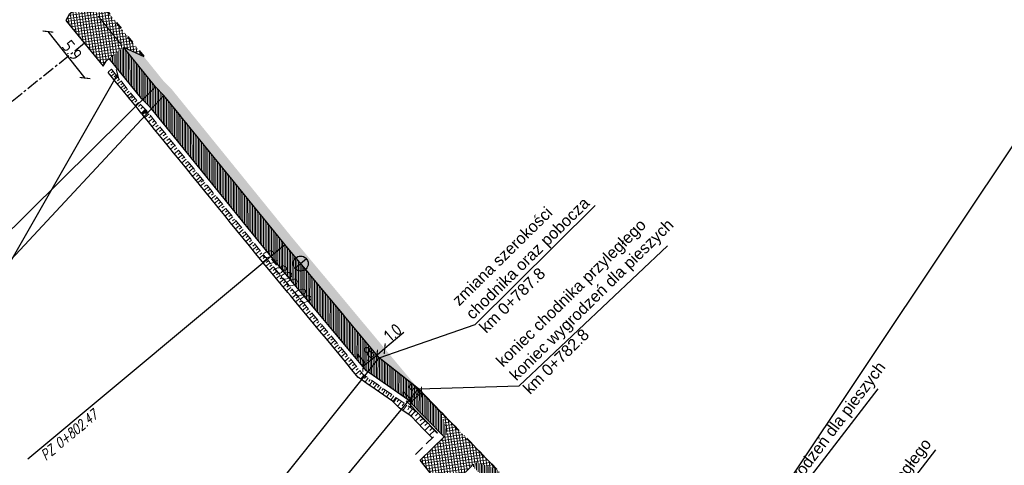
# Model space of a CAD drawing. Header units: metres. Extents: x 8431043 to 8456388, y 5766167 to 5771876.
# Tile 9 of 26: x 8433736 to 8433835, y 5770471 to 5770516. Entities that reach past the tile are written whole.
import ezdxf

# ---------------------------------------------------------------- set-up
doc = ezdxf.new("R2010")
doc.units = ezdxf.units.M
for name, pattern in [('4011', [6, 4, -2]), ('ACAD_ISO03W100', [30, 12, -18]), ('ACAD_ISO10W100', [18, 12, -3, 0, -3]), ('CENTER', [2, 1.25, -0.25, 0.25, -0.25]), ('CIĄGŁA', [0])]:
    doc.linetypes.add(name, pattern=pattern)
for name, color, linetype, lineweight in [('_OPISY', 7, 'Continuous', 25), ('brud', 255, 'CIĄGŁA', 30), ('hatch kostka', 210, 'Continuous', 9), ('kreskowanie skarp', 250, 'Continuous', 15), ('U12-a', 244, 'bariery + zagosp pasa dzielącego$0$FENCELINE2', 35), ('WYMIARY', 253, 'Continuous', 13), ('Zalacznik_3_Rowy DW837|Zalacznik_3_Rowy DW837|zdi pobocze', 250, '4011', 18), ('zdi krawężnik', 253, 'Continuous', 40), ('zdi krawężnik na trapezowy', 253, 'ACAD_ISO03W100', 40), ('zdi_obrzeze chodnikowe 8x30', 6, 'Continuous', 30)]:
    doc.layers.add(name, color=color, linetype=linetype, lineweight=lineweight)
for name, color, linetype in [('C-DROGI-SYTUACJA', 7, 'Continuous'), ('C-DROGI-SYTUACJA-ETYKIETY', 1, 'Continuous'), ('DRO_Podzespół', 7, 'Continuous'), ('S-5_opis_hektometr', 20, 'Continuous'), ('S-5_opis_pkt_geometrycznych', 20, 'Continuous'), ('S-5_opis_Zjazd_ist_L', 7, 'Continuous')]:
    doc.layers.add(name, color=color, linetype=linetype)
doc.layers.add('hatch zdi chodniki', color=7, linetype='Continuous', lineweight=0, true_color=0x8345ba)
doc.styles.add('! rom po 1.8mm', font='romans.shx', dxfattribs={"width": 0.75, "oblique": 15})
doc.styles.add('! romans poch 1.8 mm szer 1', font='romans.shx', dxfattribs={"oblique": 15, "height": 1.8})
doc.styles.add('ISOCP', font='geniso.shx')
doc.styles.add('własny_500', font='isocp.shx', dxfattribs={"width": 0.9, "height": 1.2})
doc.linetypes.add('bariery + zagosp pasa dzielącego$0$FENCELINE2', pattern='A,0.25,-0.1,[132,ltypeshp.shx,S=0.1,R=0,X=-0.1,Y=0],-0.1,1', length=1.45)
doc.dimstyles.new('kopia własny 500', dxfattribs={"dimtxt": 1.2, "dimasz": 0.8, "dimexe": 0.1795, "dimexo": 0.0625, "dimgap": 0.09, "dimtad": 3, "dimdec": 1, "dimzin": 0, "dimdsep": 46, "dimtxsty": 'własny_500', "dimblk": 'ARCHTICK', "dimcen": 0.09, "dimaunit": 2, "dimadec": 4, "dimazin": 0, "dimtfac": 1, "dimtdec": 1, "dimtofl": 0, "dimtmove": 2, "dimatfit": 3, "dimldrblk": 'ARCHTICK', "dimfxl": 1, "dimtolj": 1, "dimtzin": 0, "dimarcsym": 0})
pattern_1 = [(8.367146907, (0, 0), (-0.041581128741, 0.282708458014), []), (98.367146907, (0, 0), (-0.282708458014, -0.041581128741), [])]

# ---------------------------------------------------------------- blocks, each defined once
blk = doc.blocks.new('_ARCHTICK')
at = {"color": 0, "linetype": 'ByBlock', "const_width": 0.15}
blk.add_lwpolyline([(-0.5, -0.5), (0.5, 0.5)], dxfattribs=at)
blk = doc.blocks.new('*D61')
at = {"layer": 'Defpoints', "color": 0, "transparency": 16777216}
for p in [(8433776.22, 5770478.9), (8433775.146, 5770477.853), (8433775.449, 5770477.543)]:
    blk.add_point(p, dxfattribs=at)
at = {"layer": 'WYMIARY', "color": 0, "lineweight": -2, "transparency": 16777216}
blk.add_line((8433776.522, 5770478.59), (8433775.449, 5770477.543), dxfattribs=at)
at = {"layer": 'WYMIARY', "color": 0, "lineweight": -2, "transparency": 16777216, "xscale": 0.75, "yscale": 0.75, "zscale": 0.75}
for p, rotation in [((8433776.522, 5770478.59), 44.2914742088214), ((8433775.449, 5770477.543), 224.2914742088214)]:
    blk.add_blockref('_ARCHTICK', p, dxfattribs=dict(at, rotation=rotation))
at = {"layer": 'WYMIARY', "color": 0, "transparency": 16777216, "insert": (8433775.486, 5770478.578), "char_height": 1.25, "attachment_point": 5, "rotation": 44.29147, "style": 'ISOCP'}
blk.add_mtext('\\A1;1.5', dxfattribs=at)
blk = doc.blocks.new('*D68')
at = {"layer": 'Defpoints', "color": 0, "transparency": 16777216}
for p in [(8433772.881, 5770482.903), (8433772.088, 5770482.293), (8433772.113, 5770482.263)]:
    blk.add_point(p, dxfattribs=at)
at = {"layer": 'WYMIARY', "color": 0, "lineweight": -2, "transparency": 16777216}
for p, q in [((8433774.776, 5770484.535), (8433772.856, 5770482.934)), ((8433772.856, 5770482.934), (8433772.088, 5770482.293))]:
    blk.add_line(p, q, dxfattribs=at)
at = {"layer": 'WYMIARY', "color": 0, "lineweight": -2, "transparency": 16777216, "xscale": 0.75, "yscale": 0.75, "zscale": 0.75}
for p, rotation in [((8433772.088, 5770482.293), 219.8280165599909), ((8433772.856, 5770482.934), 39.82801655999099)]:
    blk.add_blockref('_ARCHTICK', p, dxfattribs=dict(at, rotation=rotation))
at = {"layer": 'WYMIARY', "color": 0, "transparency": 16777216, "insert": (8433773.673, 5770484.546), "char_height": 1.25, "attachment_point": 5, "rotation": 39.82802, "style": 'ISOCP'}
blk.add_mtext('\\A1;1.0', dxfattribs=at)
blk = doc.blocks.new('*D69')
at = {"layer": 'Defpoints', "color": 0, "transparency": 16777216}
for p in [(8433772.113, 5770482.263), (8433770.706, 5770481.14), (8433770.706, 5770481.14)]:
    blk.add_point(p, dxfattribs=at)
at = {"layer": 'WYMIARY', "color": 0, "lineweight": -2, "transparency": 16777216}
blk.add_line((8433772.088, 5770482.293), (8433770.706, 5770481.14), dxfattribs=at)
at = {"layer": 'WYMIARY', "color": 0, "lineweight": -2, "transparency": 16777216, "xscale": 0.75, "yscale": 0.75, "zscale": 0.75}
for p, rotation in [((8433772.088, 5770482.293), 39.82801655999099), ((8433770.706, 5770481.14), 219.8280165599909)]:
    blk.add_blockref('_ARCHTICK', p, dxfattribs=dict(at, rotation=rotation))
at = {"layer": 'WYMIARY', "color": 0, "transparency": 16777216, "insert": (8433770.939, 5770482.266), "char_height": 1.25, "attachment_point": 5, "rotation": 39.82802, "style": 'ISOCP'}
blk.add_mtext('\\A1;1.8', dxfattribs=at)
blk = doc.blocks.new('*D74')
at = {"layer": 'Defpoints', "color": 0, "transparency": 16777216}
for p in [(8434749.828, 5771876.32), (8434750.943, 5771875.576), (8432377.706, 5768319.94)]:
    blk.add_point(p, dxfattribs=at)
at = {"layer": 'WYMIARY', "color": 0, "lineweight": -2, "transparency": 16777216}
blk.add_line((8432378.821, 5768319.196), (8434750.943, 5771875.576), dxfattribs=at)
at = {"layer": 'WYMIARY', "color": 0, "lineweight": -2, "transparency": 16777216, "xscale": 0.75, "yscale": 0.75, "zscale": 0.75}
for p, rotation in [((8434750.943, 5771875.576), 56.2965312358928), ((8432378.821, 5768319.196), 236.2965312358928)]:
    blk.add_blockref('_ARCHTICK', p, dxfattribs=dict(at, rotation=rotation))
at = {"layer": 'WYMIARY', "color": 0, "transparency": 16777216, "insert": (8433564.287, 5770097.783), "char_height": 1.25, "attachment_point": 5, "rotation": 56.29653, "style": 'ISOCP'}
blk.add_mtext('\\A1;4274.9', dxfattribs=at)
blk = doc.blocks.new('*D79')
at = {"layer": 'Defpoints', "color": 0, "transparency": 16777216}
for p in [(8433744.732, 5770511.15), (8433746.186, 5770510.317), (8432489.597, 5768319.94)]:
    blk.add_point(p, dxfattribs=at)
at = {"layer": 'WYMIARY', "color": 0, "lineweight": -2, "transparency": 16777216}
blk.add_line((8432491.051, 5768319.107), (8433746.186, 5770510.317), dxfattribs=at)
at = {"layer": 'WYMIARY', "color": 0, "lineweight": -2, "transparency": 16777216, "xscale": 0.75, "yscale": 0.75, "zscale": 0.75}
for p, rotation in [((8433746.186, 5770510.317), 60.19574053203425), ((8432491.051, 5768319.107), 240.1957405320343)]:
    blk.add_blockref('_ARCHTICK', p, dxfattribs=dict(at, rotation=rotation))
at = {"layer": 'WYMIARY', "color": 0, "transparency": 16777216, "insert": (8433117.998, 5769415.068), "char_height": 1.25, "attachment_point": 5, "rotation": 60.19574, "style": 'ISOCP'}
blk.add_mtext('\\A1;2525.2', dxfattribs=at)
blk = doc.blocks.new('*U80')
at = {"layer": 'C-DROGI-SYTUACJA', "color": 1, "linetype": 'ACAD_ISO10W100', "lineweight": 13, "ltscale": 0.3}
for p, q in [((8433749.963, 5770509.073), (8433698.344, 5770573.069)), ((8433750.804, 5770508.222), (8433749.963, 5770509.073)), ((8433762.888, 5770493.325), (8433750.804, 5770508.222)), ((8433772.314, 5770482.022), (8433762.888, 5770493.325)), ((8433776.22, 5770478.9), (8433772.314, 5770482.022)), ((8433787.8, 5770467.03), (8433776.22, 5770478.9))]:
    blk.add_line(p, q, dxfattribs=at)
at = {"layer": 'C-DROGI-SYTUACJA', "color": 253, "linetype": 'ACAD_ISO03W100', "lineweight": 13, "ltscale": 0.1}
for p, q in [((8433749.963, 5770509.073), (8433749.963, 5770509.073)), ((8433749.963, 5770509.073), (8433749.963, 5770509.073)), ((8433750.804, 5770508.222), (8433750.804, 5770508.222)), ((8433750.804, 5770508.222), (8433750.804, 5770508.222)), ((8433762.888, 5770493.325), (8433762.888, 5770493.325)), ((8433762.888, 5770493.325), (8433762.888, 5770493.325)), ((8433772.314, 5770482.022), (8433772.314, 5770482.022)), ((8433772.314, 5770482.022), (8433772.314, 5770482.022)), ((8433776.22, 5770478.9), (8433776.22, 5770478.9)), ((8433776.22, 5770478.9), (8433776.22, 5770478.9))]:
    blk.add_line(p, q, dxfattribs=at)
blk = doc.blocks.new('symbol hektometru sytuacja')
at = {"layer": 'S-5_opis_hektometr'}
blk.add_hatch(color=1, dxfattribs=at).paths.add_polyline_path([(0, 0.5, 0.414214), (-0.5, 0, 0.414214), (0, -0.5)])
at = {"layer": 'S-5_opis_hektometr', "color": 1}
blk.add_lwpolyline([(0, -0.5), (0, 0.5)], dxfattribs=at)
blk.add_circle((0, 0), 0.5, dxfattribs=at)
blk = doc.blocks.new('*U81')
at = {"layer": 'S-5_opis_hektometr', "color": 1, "linetype": 'Continuous', "lineweight": -3, "xscale": 1.5, "yscale": 1.5, "zscale": 1.5, "rotation": 129.8280165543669}
blk.add_blockref('symbol hektometru sytuacja', (8433764.469, 5770491.429), dxfattribs=at)
at = {"layer": 'S-5_opis_hektometr', "color": 7, "linetype": 'Continuous', "lineweight": -3, "insert": (8433763.413, 5770490.549), "char_height": 1, "attachment_point": 2, "rotation": 309.82802, "style": '! romans poch 1.8 mm szer 1'}
blk.add_mtext('0+800.00', dxfattribs=at)
blk = doc.blocks.new('dfff')
at = {"layer": 'S-5_opis_pkt_geometrycznych', "color": 20, "linetype": 'Continuous', "lineweight": -3}
for p, q in [((8433726.237, 5770485.626), (8433749.963, 5770509.073)), ((8433728.066, 5770483.816), (8433750.804, 5770508.222)), ((8433737.215, 5770471.914), (8433762.888, 5770493.325)), ((8433754.007, 5770459.117), (8433772.314, 5770482.022)), ((8433757.796, 5770456.618), (8433776.223, 5770478.904))]:
    blk.add_line(p, q, dxfattribs=at)
at = {"layer": 'C-DROGI-SYTUACJA', "color": 7, "linetype": 'Continuous', "lineweight": -3}
blk.add_blockref('*U80', (0, 0), dxfattribs=at)
at = {"layer": 'C-DROGI-SYTUACJA-ETYKIETY', "color": 4, "linetype": 'Continuous', "lineweight": 35}
blk.add_blockref('*U81', (0, 0), dxfattribs=at)
at = {"layer": 'S-5_opis_pkt_geometrycznych', "color": 20, "linetype": 'Continuous', "lineweight": -3, "insert": (8433743.649, 5770476.872), "char_height": 1, "attachment_point": 3, "rotation": 39.82802, "style": '! rom po 1.8mm'}
blk.add_mtext('{\\C256;PZ 0+802.47}', dxfattribs=at)
blk = doc.blocks.new('dfggg')
at = {"layer": 'S-5_opis_Zjazd_ist_L', "color": 1, "linetype": 'CENTER', "lineweight": -3}
blk.add_line((8433742.871, 5770513.436), (8433726.592, 5770500.305), dxfattribs=at)
blk = doc.blocks.new('*D90')
at = {"layer": 'Defpoints', "color": 0, "transparency": 16777216}
for p in [(8433739.94, 5770515.171), (8433743.639, 5770510.53), (8433742.927, 5770509.962)]:
    blk.add_point(p, dxfattribs=at)
at = {"layer": 'WYMIARY', "color": 0, "lineweight": -2, "transparency": 16777216}
blk.add_line((8433739.228, 5770514.604), (8433742.927, 5770509.962), dxfattribs=at)
at = {"layer": 'WYMIARY', "color": 0, "lineweight": -2, "transparency": 16777216, "xscale": 0.75, "yscale": 0.75, "zscale": 0.75}
for p, rotation in [((8433739.228, 5770514.604), 128.551653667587), ((8433742.927, 5770509.962), 308.551653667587)]:
    blk.add_blockref('_ARCHTICK', p, dxfattribs=dict(at, rotation=rotation))
at = {"layer": 'WYMIARY', "color": 0, "transparency": 16777216, "insert": (8433741.637, 5770512.729), "char_height": 1.25, "attachment_point": 5, "rotation": 308.55165, "style": 'ISOCP'}
blk.add_mtext('\\A1;5.9', dxfattribs=at)

msp = doc.modelspace()

# ---------------------------------------------------------------- hatches: boundary and pattern name
at = {"layer": 'hatch kostka', "linetype": 'Continuous', "lineweight": 5, "true_color": 0xfecc66}
h = msp.add_hatch(dxfattribs=at)
h.set_pattern_fill('ANSI37', color=31, scale=0.09, angle=-36.63285)
h.set_pattern_definition(pattern_1)
h.paths.add_polyline_path([(8433742.555, 5770519.85), (8433743.033, 5770517.666), (8433741.341, 5770516.301), (8433741.011, 5770515.722), (8433744.732, 5770511.15), (8433745.04, 5770511.66), (8433746.759, 5770513.046), (8433748.793, 5770512.117)])
h = msp.add_hatch(dxfattribs=at)
h.set_pattern_fill('ANSI37', color=31, scale=0.09, angle=-36.63285)
h.set_pattern_definition(pattern_1)
h.paths.add_polyline_path([(8433778.468, 5770476.595), (8433779.149, 5770474.465), (8433776.395, 5770471.778), (8433778.903, 5770468.637), (8433781.943, 5770471.602), (8433784.055, 5770470.869)])
at = {"layer": 'hatch zdi chodniki', "lineweight": 13, "transparency": 33554687}
h = msp.add_hatch(dxfattribs=at)
h.set_pattern_fill('DOTS', color=3, scale=0.13, style=0)
h.paths.add_polyline_path([(8434266.018, 5770244.733), (8434265.639, 5770244.676), (8434266.015, 5770244.554)])
h.paths.add_polyline_path([(8433914.677, 5770392.394), (8433913.214, 5770393.847), (8433905.528, 5770398.422), (8433905.33, 5770397.958)])
h.paths.add_polyline_path([(8433921.024, 5770389.198), (8433919.05, 5770389.792), (8433925.145, 5770386.164), (8433938.994, 5770378.843), (8433938.344, 5770379.752), (8433925.39, 5770386.6)])
h.paths.add_polyline_path([(8433893.006, 5770405.515), (8433891.889, 5770405.573), (8433905.229, 5770398.018), (8433905.33, 5770397.958), (8433905.528, 5770398.422), (8433905.48, 5770398.45)])
h.paths.add_polyline_path([(8433748.793, 5770512.117), (8433746.759, 5770513.046), (8433749.963, 5770509.073), (8433750.804, 5770508.222), (8433762.888, 5770493.325), (8433772.314, 5770482.022), (8433776.22, 5770478.9), (8433763.66, 5770493.96), (8433751.55, 5770508.89), (8433750.71, 5770509.74)])
h.paths.add_polyline_path([(8433727.509, 5770538.504), (8433725.475, 5770539.433), (8433743.033, 5770517.666), (8433742.555, 5770519.85)])
h.paths.add_polyline_path([(8433643.852, 5770641.655), (8433643.086, 5770641.001), (8433643.107, 5770640.987), (8433645.761, 5770637.843), (8433649.935, 5770632.401), (8433664.242, 5770614.749), (8433677.279, 5770599.565), (8433683.772, 5770590.854), (8433698.344, 5770573.069), (8433722.133, 5770543.576), (8433721.656, 5770545.761), (8433699.12, 5770573.7), (8433684.56, 5770591.47), (8433678.06, 5770600.19), (8433665.01, 5770615.39), (8433650.72, 5770633.02), (8433646.54, 5770638.47)])
h.paths.add_polyline_path([(8433872.549, 5770415.777), (8433871.431, 5770415.767), (8433884.716, 5770409.271), (8433884.037, 5770410.16)])
h.paths.add_polyline_path([(8433866.271, 5770418.357), (8433865.628, 5770419.272), (8433817.16, 5770445.4), (8433804.671, 5770453.717), (8433807.358, 5770451.327), (8433816.902, 5770444.971)])
h.paths.add_polyline_path([(8433974.798, 5770359.517), (8433975.041, 5770359.954), (8433960.33, 5770368.13), (8433944.318, 5770376.595), (8433943.2, 5770376.62), (8433960.092, 5770367.69)])
at = {"layer": 'hatch zdi chodniki', "lineweight": 18, "transparency": 33554687}
h = msp.add_hatch(dxfattribs=at)
h.set_pattern_fill('DOTS', color=3, scale=0.1, style=0)
h.paths.add_polyline_path([(8434266.018, 5770244.733), (8434265.639, 5770244.676), (8434266.015, 5770244.554)])
h.paths.add_polyline_path([(8433914.677, 5770392.394), (8433913.214, 5770393.847), (8433905.528, 5770398.422), (8433905.33, 5770397.958)])
h.paths.add_polyline_path([(8433921.024, 5770389.198), (8433919.05, 5770389.792), (8433925.145, 5770386.164), (8433938.994, 5770378.843), (8433938.344, 5770379.752), (8433925.39, 5770386.6)])
h.paths.add_polyline_path([(8433893.006, 5770405.515), (8433891.889, 5770405.573), (8433905.229, 5770398.018), (8433905.33, 5770397.958), (8433905.528, 5770398.422), (8433905.48, 5770398.45)])
h.paths.add_polyline_path([(8433748.793, 5770512.117), (8433746.759, 5770513.046), (8433749.963, 5770509.073), (8433750.804, 5770508.222), (8433762.888, 5770493.325), (8433772.314, 5770482.022), (8433776.22, 5770478.9), (8433763.66, 5770493.96), (8433751.55, 5770508.89), (8433750.71, 5770509.74)])
h.paths.add_polyline_path([(8433727.509, 5770538.504), (8433725.475, 5770539.433), (8433743.033, 5770517.666), (8433742.555, 5770519.85)])
h.paths.add_polyline_path([(8433643.867, 5770641.638), (8433643.102, 5770640.99), (8433643.107, 5770640.987), (8433645.761, 5770637.843), (8433649.935, 5770632.401), (8433664.242, 5770614.749), (8433677.279, 5770599.565), (8433683.772, 5770590.854), (8433698.344, 5770573.069), (8433722.133, 5770543.576), (8433721.656, 5770545.761), (8433699.12, 5770573.7), (8433684.56, 5770591.47), (8433678.06, 5770600.19), (8433665.01, 5770615.39), (8433650.72, 5770633.02), (8433646.54, 5770638.47)])
h.paths.add_polyline_path([(8433974.8, 5770359.516), (8433975.043, 5770359.953), (8433960.33, 5770368.13), (8433944.318, 5770376.595), (8433943.2, 5770376.62), (8433960.092, 5770367.69)])
h.paths.add_polyline_path([(8433872.549, 5770415.777), (8433871.431, 5770415.767), (8433884.716, 5770409.271), (8433884.037, 5770410.16)])
h.paths.add_polyline_path([(8433866.271, 5770418.357), (8433865.628, 5770419.272), (8433817.16, 5770445.4), (8433804.671, 5770453.717), (8433807.358, 5770451.327), (8433816.902, 5770444.971)])
at = {"layer": 'hatch zdi chodniki', "lineweight": 5}
h = msp.add_hatch(dxfattribs=at)
h.set_pattern_fill('ANSI31', color=256, scale=0.05, angle=45, style=0)
h.paths.add_polyline_path([(8433746.759, 5770513.046), (8433745.357, 5770511.916), (8433748.619, 5770507.872), (8433749.462, 5770507.02), (8433756.519, 5770498.32), (8433757.409, 5770500.08), (8433750.804, 5770508.222), (8433749.963, 5770509.073)])
h.paths.add_polyline_path([(8433720.732, 5770542.446), (8433722.133, 5770543.576), (8433698.344, 5770573.069), (8433683.772, 5770590.854), (8433679.311, 5770596.839), (8433677.795, 5770595.86), (8433682.353, 5770589.745), (8433696.947, 5770571.934)])
h.paths.add_polyline_path([(8433725.475, 5770539.433), (8433724.074, 5770538.303), (8433741.632, 5770516.535), (8433743.033, 5770517.666)])
h = msp.add_hatch(dxfattribs=at)
h.set_pattern_fill('ANSI31', color=256, scale=0.05, angle=45, style=0)
h.paths.add_polyline_path([(8433891.889, 5770405.573), (8433891.002, 5770404.006), (8433904.325, 5770396.461), (8433904.616, 5770396.288), (8433905.33, 5770397.958), (8433905.229, 5770398.018)])
h.paths.add_polyline_path([(8433804.438, 5770453.521), (8433802.868, 5770453.716), (8433802.605, 5770453.321), (8433803.88, 5770452.48)])
h.paths.add_polyline_path([(8433778.791, 5770474.116), (8433779.149, 5770474.465), (8433778.468, 5770476.595), (8433776.22, 5770478.9), (8433772.314, 5770482.022), (8433762.888, 5770493.325), (8433757.409, 5770500.08), (8433756.519, 5770498.32), (8433761.497, 5770492.181), (8433771.053, 5770480.724), (8433775.146, 5770477.853)])
h.paths.add_polyline_path([(8433781.943, 5770471.602), (8433781.585, 5770471.253), (8433786.772, 5770465.936), (8433797.481, 5770456.703), (8433797.99, 5770456.364), (8433800.344, 5770454.812), (8433800.614, 5770455.217), (8433799.504, 5770457.158), (8433798.822, 5770457.612), (8433798.39, 5770457.9), (8433787.8, 5770467.03), (8433784.055, 5770470.869)])
h.paths.add_polyline_path([(8433865.559, 5770417.037), (8433866.271, 5770418.357), (8433816.902, 5770444.971), (8433807.358, 5770451.327), (8433804.671, 5770453.717), (8433803.951, 5770452.401), (8433806.464, 5770450.12), (8433816.129, 5770443.684)])
h.paths.add_polyline_path([(8433871.431, 5770415.767), (8433870.698, 5770414.267), (8433873.575, 5770412.715), (8433883.925, 5770407.654), (8433884.716, 5770409.271)])

# ---------------------------------------------------------------- linework, layer by layer
at = {"flags": 128}
for points in [[(8433772.314, 5770482.022), (8433781.902, 5770485.334), (8433793.878, 5770497.226)], [(8433776.22, 5770478.9), (8433786.276, 5770479.221), (8433801.105, 5770493.215)], [(8433797.786, 5770456.26), (8433808.82, 5770461.603), (8433822.141, 5770478.92)], [(8433804.671, 5770453.717), (8433814.573, 5770455.496), (8433827.894, 5770472.813)]]:
    msp.add_lwpolyline(points, dxfattribs=at)
at = {"layer": 'DRO_Podzespół'}
msp.add_lwpolyline([(8433777.608, 5770474.009), (8433777.468, 5770474.152), (8433776.77, 5770474.868), (8433776.071, 5770475.584), (8433775.547, 5770476.122), (8433775.444, 5770476.223), (8433775.369, 5770476.296), (8433774.51, 5770476.855), (8433774.285, 5770477.012), (8433773.618, 5770477.681), (8433772.768, 5770478.274), (8433771.917, 5770478.867), (8433771.067, 5770479.459), (8433770.234, 5770480.041), (8433770.221, 5770480.056), (8433769.583, 5770480.826), (8433768.944, 5770481.595), (8433768.306, 5770482.365), (8433767.667, 5770483.135), (8433767.029, 5770483.905), (8433766.391, 5770484.674), (8433765.752, 5770485.444), (8433765.114, 5770486.214), (8433764.475, 5770486.983), (8433763.837, 5770487.753), (8433763.443, 5770488.228), (8433763.198, 5770488.522), (8433762.558, 5770489.291), (8433761.918, 5770490.059), (8433761.278, 5770490.828), (8433760.715, 5770491.504), (8433760.606, 5770491.638), (8433759.975, 5770492.413), (8433759.343, 5770493.188), (8433758.711, 5770493.963), (8433758.079, 5770494.738), (8433757.448, 5770495.513), (8433756.882, 5770496.221), (8433756.223, 5770497.03), (8433755.526, 5770497.887), (8433754.907, 5770498.647), (8433754.335, 5770499.351), (8433754.231, 5770499.478), (8433753.694, 5770500.139), (8433753.083, 5770500.888), (8433752.451, 5770501.666), (8433752.166, 5770502.016), (8433751.78, 5770502.49), (8433751.41, 5770502.944), (8433751.123, 5770503.297), (8433750.521, 5770504.037), (8433749.883, 5770504.821), (8433749.255, 5770505.592), (8433748.639, 5770506.352), (8433748.621, 5770506.38), (8433748.553, 5770506.459), (8433748.156, 5770506.943), (8433747.998, 5770507.137), (8433747.327, 5770507.961), (8433746.642, 5770508.803), (8433746.081, 5770509.492), (8433745.419, 5770510.306), (8433745.234, 5770510.533)], dxfattribs=at)
at = {"layer": 'kreskowanie skarp'}
for p, q in [((8433745.579, 5770510.845), (8433745.274, 5770510.599)), ((8433745.895, 5770510.453), (8433745.535, 5770510.163)), ((8433745.737, 5770510.649), (8433745.541, 5770510.491)), ((8433746.213, 5770510.059), (8433745.855, 5770509.77)), ((8433746.054, 5770510.257), (8433745.856, 5770510.097)), ((8433746.373, 5770509.861), (8433746.174, 5770509.7)), ((8433746.534, 5770509.661), (8433746.177, 5770509.374)), ((8433746.695, 5770509.461), (8433746.494, 5770509.299)), ((8433746.857, 5770509.26), (8433746.503, 5770508.974)), ((8433747.02, 5770509.059), (8433746.817, 5770508.895)), ((8433747.183, 5770508.856), (8433746.83, 5770508.571)), ((8433747.347, 5770508.653), (8433747.143, 5770508.488)), ((8433747.512, 5770508.448), (8433747.161, 5770508.165)), ((8433747.314, 5770507.851), (8433747.314, 5770507.851)), ((8433747.327, 5770507.961), (8433747.677, 5770508.243)), ((8433747.775, 5770508.123), (8433747.569, 5770507.957)), ((8433747.94, 5770507.917), (8433747.592, 5770507.636)), ((8433748.106, 5770507.712), (8433747.902, 5770507.548)), ((8433748.273, 5770507.511), (8433747.952, 5770507.193)), ((8433748.26, 5770506.743), (8433748.262, 5770506.746)), ((8433748.459, 5770507.323), (8433748.266, 5770507.132)), ((8433748.706, 5770507.073), (8433748.512, 5770506.882)), ((8433748.568, 5770506.442), (8433748.952, 5770506.823)), ((8433748.953, 5770506.823), (8433748.575, 5770506.45)), ((8433749.008, 5770506.768), (8433748.618, 5770506.383)), ((8433748.666, 5770506.319), (8433749.062, 5770506.71)), ((8433749.063, 5770506.712), (8433748.67, 5770506.323)), ((8433749.116, 5770506.652), (8433748.686, 5770506.304)), ((8433749.166, 5770506.59), (8433748.948, 5770506.413)), ((8433749.343, 5770506.372), (8433748.908, 5770506.019)), ((8433749.7, 5770505.933), (8433749.265, 5770505.58)), ((8433749.521, 5770506.153), (8433749.301, 5770505.974)), ((8433750.06, 5770505.489), (8433749.626, 5770505.137)), ((8433749.879, 5770505.711), (8433749.657, 5770505.531)), ((8433750.423, 5770505.041), (8433749.99, 5770504.69)), ((8433750.241, 5770505.265), (8433750.017, 5770505.083)), ((8433750.789, 5770504.589), (8433750.357, 5770504.239)), ((8433750.606, 5770504.816), (8433750.379, 5770504.632)), ((8433751.159, 5770504.134), (8433750.727, 5770503.784)), ((8433750.974, 5770504.362), (8433750.745, 5770504.177)), ((8433751.532, 5770503.674), (8433751.101, 5770503.325)), ((8433751.345, 5770503.904), (8433751.115, 5770503.718)), ((8433751.907, 5770503.211), (8433751.477, 5770502.862)), ((8433751.719, 5770503.443), (8433751.487, 5770503.255)), ((8433752.282, 5770502.748), (8433751.853, 5770502.4)), ((8433752.096, 5770502.979), (8433751.865, 5770502.792)), ((8433752.468, 5770502.52), (8433752.241, 5770502.336)), ((8433752.651, 5770502.294), (8433752.223, 5770501.946)), ((8433753.016, 5770501.844), (8433752.588, 5770501.497)), ((8433752.834, 5770502.068), (8433752.61, 5770501.887)), ((8433753.197, 5770501.621), (8433752.974, 5770501.44)), ((8433753.378, 5770501.398), (8433752.951, 5770501.051)), ((8433753.737, 5770500.955), (8433753.311, 5770500.609)), ((8433753.558, 5770501.176), (8433753.337, 5770500.996)), ((8433754.095, 5770500.514), (8433753.669, 5770500.169)), ((8433753.916, 5770500.734), (8433753.697, 5770500.556)), ((8433754.449, 5770500.077), (8433754.024, 5770499.732)), ((8433754.272, 5770500.295), (8433754.054, 5770500.118)), ((8433754.201, 5770499.515), (8433754.626, 5770499.86)), ((8433754.723, 5770499.74), (8433754.506, 5770499.564)), ((8433754.241, 5770499.448), (8433754.241, 5770499.449)), ((8433754.898, 5770499.523), (8433754.474, 5770499.179)), ((8433755.249, 5770499.091), (8433754.826, 5770498.748)), ((8433755.074, 5770499.307), (8433754.858, 5770499.132)), ((8433755.599, 5770498.66), (8433755.168, 5770498.31)), ((8433755.424, 5770498.875), (8433755.209, 5770498.7)), ((8433755.948, 5770498.229), (8433755.526, 5770497.887)), ((8433755.774, 5770498.444), (8433755.559, 5770498.27)), ((8433756.296, 5770497.8), (8433755.875, 5770497.458)), ((8433756.122, 5770498.014), (8433755.908, 5770497.84)), ((8433756.47, 5770497.586), (8433756.256, 5770497.412)), ((8433756.644, 5770497.371), (8433756.223, 5770497.03)), ((8433756.99, 5770496.944), (8433756.571, 5770496.604)), ((8433756.817, 5770497.158), (8433756.604, 5770496.984)), ((8433757.164, 5770496.731), (8433756.95, 5770496.558)), ((8433757.336, 5770496.518), (8433756.911, 5770496.172)), ((8433757.681, 5770496.092), (8433757.257, 5770495.748)), ((8433757.509, 5770496.305), (8433757.296, 5770496.132)), ((8433758.026, 5770495.668), (8433757.602, 5770495.324)), ((8433757.854, 5770495.88), (8433757.642, 5770495.708)), ((8433758.369, 5770495.244), (8433757.946, 5770494.901)), ((8433758.198, 5770495.456), (8433757.986, 5770495.284)), ((8433758.712, 5770494.822), (8433758.29, 5770494.48)), ((8433758.541, 5770495.033), (8433758.33, 5770494.862)), ((8433759.054, 5770494.4), (8433758.633, 5770494.059)), ((8433758.883, 5770494.611), (8433758.672, 5770494.44)), ((8433759.395, 5770493.98), (8433758.975, 5770493.639)), ((8433759.224, 5770494.19), (8433759.014, 5770494.019)), ((8433759.565, 5770493.77), (8433759.355, 5770493.6)), ((8433759.735, 5770493.56), (8433759.316, 5770493.22)), ((8433760.075, 5770493.142), (8433759.657, 5770492.803)), ((8433759.905, 5770493.351), (8433759.696, 5770493.181)), ((8433760.413, 5770492.724), (8433759.997, 5770492.386)), ((8433760.244, 5770492.933), (8433760.036, 5770492.763)), ((8433760.751, 5770492.307), (8433760.335, 5770491.97)), ((8433760.583, 5770492.516), (8433760.374, 5770492.347)), ((8433761.089, 5770491.892), (8433760.674, 5770491.555)), ((8433760.92, 5770492.099), (8433760.712, 5770491.931)), ((8433760.727, 5770491.49), (8433761.138, 5770491.832)), ((8433761.237, 5770491.713), (8433761.031, 5770491.542)), ((8433760.673, 5770491.555), (8433760.674, 5770491.555)), ((8433760.776, 5770491.43), (8433760.777, 5770491.431)), ((8433761.408, 5770491.508), (8433760.997, 5770491.166)), ((8433761.75, 5770491.098), (8433761.339, 5770490.755)), ((8433761.579, 5770491.303), (8433761.374, 5770491.132)), ((8433762.093, 5770490.686), (8433761.682, 5770490.343)), ((8433761.922, 5770490.892), (8433761.716, 5770490.721)), ((8433762.436, 5770490.275), (8433762.025, 5770489.932)), ((8433762.265, 5770490.481), (8433762.059, 5770490.309)), ((8433762.78, 5770489.863), (8433762.368, 5770489.52)), ((8433762.608, 5770490.069), (8433762.402, 5770489.898)), ((8433763.123, 5770489.451), (8433762.711, 5770489.108)), ((8433762.951, 5770489.657), (8433762.745, 5770489.486)), ((8433763.467, 5770489.039), (8433763.054, 5770488.695)), ((8433763.295, 5770489.245), (8433763.089, 5770489.073)), ((8433763.639, 5770488.833), (8433763.433, 5770488.661)), ((8433763.398, 5770488.282), (8433763.398, 5770488.282)), ((8433764.033, 5770488.361), (8433763.619, 5770488.016)), ((8433763.861, 5770488.567), (8433763.654, 5770488.395)), ((8433764.378, 5770487.947), (8433763.963, 5770487.601)), ((8433764.205, 5770488.154), (8433763.998, 5770487.981)), ((8433764.551, 5770487.739), (8433764.343, 5770487.566)), ((8433764.724, 5770487.532), (8433764.308, 5770487.185)), ((8433765.071, 5770487.116), (8433764.654, 5770486.768)), ((8433764.898, 5770487.324), (8433764.689, 5770487.15)), ((8433765.245, 5770486.907), (8433765.036, 5770486.733)), ((8433765.419, 5770486.698), (8433765.001, 5770486.35)), ((8433765.768, 5770486.28), (8433765.349, 5770485.93)), ((8433765.594, 5770486.489), (8433765.384, 5770486.315)), ((8433766.118, 5770485.86), (8433765.698, 5770485.51)), ((8433765.943, 5770486.07), (8433765.733, 5770485.895)), ((8433766.469, 5770485.44), (8433766.047, 5770485.088)), ((8433766.293, 5770485.65), (8433766.083, 5770485.475)), ((8433766.821, 5770485.018), (8433766.398, 5770484.665)), ((8433766.645, 5770485.229), (8433766.434, 5770485.053)), ((8433766.997, 5770484.807), (8433766.785, 5770484.63)), ((8433767.173, 5770484.595), (8433766.75, 5770484.241)), ((8433767.527, 5770484.171), (8433767.102, 5770483.816)), ((8433767.35, 5770484.383), (8433767.138, 5770484.206)), ((8433767.704, 5770483.958), (8433767.492, 5770483.781)), ((8433767.882, 5770483.745), (8433767.456, 5770483.39)), ((8433768.238, 5770483.319), (8433767.81, 5770482.963)), ((8433768.06, 5770483.532), (8433767.846, 5770483.354)), ((8433768.594, 5770482.891), (8433768.166, 5770482.534)), ((8433768.416, 5770483.105), (8433768.202, 5770482.927)), ((8433768.952, 5770482.463), (8433768.522, 5770482.104)), ((8433768.773, 5770482.677), (8433768.558, 5770482.498)), ((8433769.31, 5770482.033), (8433768.88, 5770481.673)), ((8433769.131, 5770482.248), (8433768.916, 5770482.068)), ((8433769.67, 5770481.601), (8433769.238, 5770481.241)), ((8433769.49, 5770481.817), (8433769.274, 5770481.637)), ((8433770.03, 5770481.169), (8433769.597, 5770480.808)), ((8433769.85, 5770481.385), (8433769.634, 5770481.205)), ((8433770.211, 5770480.953), (8433769.994, 5770480.772)), ((8433770.392, 5770480.736), (8433769.958, 5770480.373)), ((8433770.573, 5770480.519), (8433770.356, 5770480.337)), ((8433770.766, 5770480.314), (8433770.463, 5770479.881)), ((8433770.983, 5770480.162), (8433770.831, 5770479.946)), ((8433771.199, 5770480.01), (8433770.896, 5770479.579)), ((8433771.415, 5770479.859), (8433771.264, 5770479.643)), ((8433771.631, 5770479.708), (8433771.329, 5770479.277)), ((8433771.846, 5770479.557), (8433771.695, 5770479.342)), ((8433772.061, 5770479.406), (8433771.76, 5770478.976)), ((8433772.276, 5770479.255), (8433772.126, 5770479.041)), ((8433772.491, 5770479.105), (8433772.19, 5770478.676)), ((8433772.705, 5770478.954), (8433772.555, 5770478.741)), ((8433772.919, 5770478.804), (8433772.619, 5770478.377)), ((8433773.132, 5770478.655), (8433772.983, 5770478.441)), ((8433773.345, 5770478.505), (8433773.047, 5770478.079)), ((8433773.558, 5770478.356), (8433773.409, 5770478.143)), ((8433773.771, 5770478.206), (8433773.473, 5770477.782)), ((8433773.677, 5770477.621), (8433773.979, 5770478.051)), ((8433774.052, 5770478.009), (8433773.738, 5770477.561)), ((8433774.277, 5770477.852), (8433774.106, 5770477.608)), ((8433774.521, 5770477.681), (8433774.148, 5770477.149)), ((8433774.786, 5770477.494), (8433774.59, 5770477.215)), ((8433775.066, 5770477.298), (8433774.678, 5770476.745)), ((8433775.342, 5770477.104), (8433775.152, 5770476.833)), ((8433775.614, 5770476.914), (8433775.239, 5770476.381)), ((8433775.942, 5770476.679), (8433775.459, 5770476.208)), ((8433775.493, 5770476.175), (8433775.88, 5770476.726)), ((8433776.412, 5770476.197), (8433775.931, 5770475.728)), ((8433776.177, 5770476.438), (8433775.937, 5770476.203)), ((8433776.646, 5770475.957), (8433776.406, 5770475.722)), ((8433776.881, 5770475.716), (8433776.4, 5770475.247)), ((8433777.351, 5770475.235), (8433776.869, 5770474.766)), ((8433777.116, 5770475.476), (8433776.875, 5770475.241)), ((8433777.585, 5770474.995), (8433777.345, 5770474.76)), ((8433777.82, 5770474.754), (8433777.339, 5770474.285))]:
    msp.add_line(p, q, dxfattribs=at)
at = {"layer": 'kreskowanie skarp', "flags": 128}
msp.add_lwpolyline([(8433744.732, 5770511.15), (8433745.04, 5770511.66)], dxfattribs=at)
at = {"layer": 'U12-a', "color": 5, "ltscale": 1.35, "flags": 128}
msp.add_lwpolyline([(8433778.125, 5770474.513), (8433775.003, 5770477.713)], dxfattribs=at)
at = {"layer": 'Zalacznik_3_Rowy DW837|Zalacznik_3_Rowy DW837|zdi pobocze', "ltscale": 0.25, "flags": 128}
msp.add_lwpolyline([(8433775.925, 5770472.367), (8433778.089, 5770474.478), (8433775.927, 5770476.694), (8433770.711, 5770480.353), (8433761.111, 5770491.864), (8433749.089, 5770506.685), (8433748.246, 5770507.539), (8433745.49, 5770510.955), (8433745.234, 5770510.533)], dxfattribs=at)
at = {"layer": 'zdi krawężnik', "color": 19, "ltscale": 0.5, "true_color": 0x64211f, "flags": 128}
msp.add_lwpolyline([(8433778.468, 5770476.595), (8433776.22, 5770478.9)], dxfattribs=at)
at = {"layer": 'zdi krawężnik na trapezowy', "color": 19, "ltscale": 0.06, "true_color": 0x64211f, "flags": 128}
for points in [[(8433748.793, 5770512.117), (8433742.555, 5770519.85)], [(8433784.055, 5770470.869), (8433778.468, 5770476.595)]]:
    msp.add_lwpolyline(points, dxfattribs=at)
at = {"layer": 'zdi_obrzeze chodnikowe 8x30', "flags": 128}
for points in [[(8433741.632, 5770516.535), (8433741.341, 5770516.301), (8433741.011, 5770515.722), (8433744.732, 5770511.15), (8433745.04, 5770511.66), (8433745.357, 5770511.916)], [(8433776.22, 5770478.9), (8433776.22, 5770478.9), (8433772.314, 5770482.022), (8433762.888, 5770493.325), (8433750.804, 5770508.222), (8433749.963, 5770509.073), (8433746.759, 5770513.046)], [(8433746.759, 5770513.046), (8433748.793, 5770512.117)], [(8433775.146, 5770477.853), (8433771.053, 5770480.724), (8433761.497, 5770492.181), (8433749.462, 5770507.02), (8433748.619, 5770507.872), (8433745.357, 5770511.916)], [(8433778.791, 5770474.116), (8433775.146, 5770477.853)], [(8433781.585, 5770471.253), (8433778.903, 5770468.637), (8433776.395, 5770471.778), (8433778.791, 5770474.116)]]:
    msp.add_lwpolyline(points, dxfattribs=at)

# ---------------------------------------------------------------- block references
at = {"layer": 'brud', "color": 4, "lineweight": 35}
msp.add_blockref('dfff', (0, 0), dxfattribs=at)
at = {"layer": 'C-DROGI-SYTUACJA-ETYKIETY'}
msp.add_blockref('dfggg', (0, 0), dxfattribs=at)

# ---------------------------------------------------------------- texts
at = {"layer": '_OPISY', "linetype": 'Continuous', "char_height": 1.15, "width": 39.94755, "attachment_point": 7, "style": 'ISOCP'}
for s, insert, rotation in [('{\\fArial|b0|i0|c238|p34;zmiana szerokości \\Pchodnika oraz pobocza\\Pkm 0+787.8}', (8433782.992, 5770484.387), 44.54521), ('{\\fArial|b0|i0|c238|p34;koniec chodnika przyległego\\Pkoniec wygrodzeń dla pieszych\\Pkm 0+782.8}', (8433787.366, 5770478.274), 44.54521), ('{\\fArial|b0|i0|c238|p34;początek wygrodzeń dla pieszych\\Pkm 0+754.67}', (8433810.036, 5770460.824), 52.89683), ('{\\fArial|b0|i0|c238|p34;początek chodnika przyległego\\Pkm 0+744.65}', (8433815.789, 5770454.717), 52.89683)]:
    msp.add_mtext(s, dxfattribs=dict(at, insert=insert, rotation=rotation))

# ---------------------------------------------------------------- dimensions: what is measured, and where the dimension line sits
at = {"layer": 'WYMIARY', "color": 5}
for p1, p2, distance, picture, middle in [((8432377.706, 5768319.94), (8434749.828, 5771876.32), -1.34, '*D74', (8433564.287, 5770097.783)), ((8433739.94, 5770515.171), (8433743.639, 5770510.53), -0.911, '*D90', (8433741.637, 5770512.729)), ((8432489.597, 5768319.94), (8433744.732, 5770511.15), -1.676, '*D79', (8433117.998, 5769415.068))]:
    dim = msp.add_aligned_dim(p1=p1, p2=p2, distance=distance, dimstyle='kopia własny 500', override={"dimtxt": 1.25, "dimasz": 0.75, "dimtxsty": 'ISOCP', "dimse1": 1, "dimse2": 1, "dimtmove": 1}, dxfattribs=at)
    dim.commit()
    dim.dimension.update_dxf_attribs({"geometry": picture, "text_midpoint": middle})
for base, p1, p2, angle, picture, middle in [((8433772.088, 5770482.293), (8433772.881, 5770482.903), (8433772.113, 5770482.263), 219.82802, '*D68', (8433774.282, 5770483.816)), ((8433775.449, 5770477.543), (8433776.22, 5770478.9), (8433775.146, 5770477.853), 224.29147, '*D61', (8433775.985, 5770478.067))]:
    dim = msp.add_linear_dim(base=base, p1=p1, p2=p2, angle=angle, dimstyle='kopia własny 500', override={"dimtxt": 1.25, "dimasz": 0.75, "dimtxsty": 'ISOCP', "dimse1": 1, "dimse2": 1, "dimtmove": 1}, dxfattribs=at)
    dim.commit()
    dim.dimension.update_dxf_attribs({"geometry": picture, "text_midpoint": middle, "dimtype": 161})
dim = msp.add_linear_dim(base=(8433770.706, 5770481.14), p1=(8433772.113, 5770482.263), p2=(8433770.706, 5770481.14), angle=39.82802, dimstyle='kopia własny 500', override={"dimtxt": 1.25, "dimasz": 0.75, "dimtxsty": 'ISOCP', "dimse1": 1, "dimse2": 1, "dimtmove": 1}, dxfattribs=at)
dim.commit()
dim.dimension.update_dxf_attribs({"geometry": '*D69', "text_midpoint": (8433770.939, 5770482.266)})

doc.saveas('drawing.dxf')
